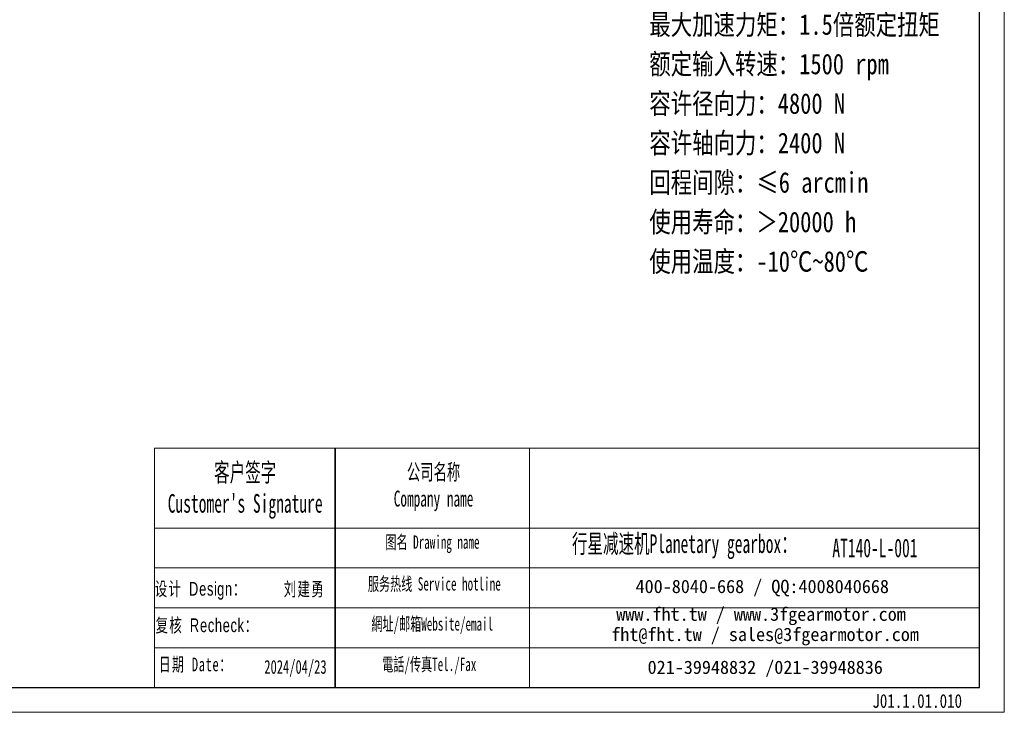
# Model space of a CAD drawing. Header units: millimetres. Extents: x 1481 to 2401, y 182 to 829.
# Tile 3 of 7: x 1971 to 2401, y 182 to 485. Entities that reach past the tile are written whole.
import ezdxf

# ---------------------------------------------------------------- set-up
doc = ezdxf.new("R2010")
doc.units = ezdxf.units.MM
doc.layers.get('0').update_dxf_attribs({"lineweight": 35})
doc.layers.add('6文字层', color=3, linetype='Continuous')
for name, color, linetype, lineweight in [('7标注层', 4, 'Continuous', 18), ('SLD-0', 7, 'Continuous', 18), ('图框_外框线', 7, 'Continuous', 18), ('尺寸线层', 3, 'Continuous', 18)]:
    doc.layers.add(name, color=color, linetype=linetype, lineweight=lineweight)
doc.styles.add('SLDTEXTSTYLE4', font='txt', dxfattribs={"width": 0.611111})
doc.styles.add('标准', font='txt', dxfattribs={"width": 0.667})
doc.styles.add('样式 1', font='txt', dxfattribs={"width": 0.8})

msp = doc.modelspace()

# ---------------------------------------------------------------- linework, layer by layer
msp.add_line((2108.4893, 297.3056), (2108.4893, 192.7378))
at = {"layer": '7标注层', "color": 0}
msp.add_line((2029.6093, 297.3056), (2029.6093, 192.7557), dxfattribs=at)
at = {"layer": '图框_外框线'}
for p, q in [((2029.6093, 297.3056), (2108.4893, 297.3056)), ((2108.4893, 297.3056), (2108.4893, 192.7557)), ((2108.4893, 297.3056), (2390.1136, 297.3056)), ((2193.4772, 297.3056), (2193.4772, 192.7557)), ((2029.6093, 262.4172), (2108.4893, 262.4172)), ((2108.4893, 262.4172), (2390.1136, 262.4172)), ((2029.6093, 244.973), (2390.1136, 244.973)), ((2029.6093, 227.5288), (2390.1136, 227.5288)), ((2029.6093, 210.0847), (2390.1136, 210.0847))]:
    msp.add_line(p, q, dxfattribs=at)
at = {"layer": '图框_外框线', "color": 3}
msp.add_lwpolyline([(1486.1963, 181.8651), (2401.0042, 181.8651), (2401.0042, 828.765), (1486.1963, 828.765)], close=True, dxfattribs=at)
at = {"layer": '图框_外框线', "color": 3, "lineweight": 25}
msp.add_lwpolyline([(1540.6492, 192.7557), (2390.1136, 192.7557), (2390.1136, 817.8745), (1540.6492, 817.8745)], close=True, dxfattribs=at)

# ---------------------------------------------------------------- texts
at = {"layer": '6文字层', "insert": (2343.3415, 189.8297), "char_height": 6, "width": 43.304423, "attachment_point": 1, "style": '样式 1'}
msp.add_mtext('J01.1.01.010', dxfattribs=at)
at = {"layer": 'SLD-0', "color": 1, "attachment_point": 2}
for s, insert, char_height, width, style in [("{\\fSimSun|b1|i0|c134|p2;客户签字\\PCustomer's Signature}", (2069.1852, 290.8511), 8.14062, 101.27015, 'SLDTEXTSTYLE4'), ('{\\fSimSun|b1|i0|c134|p2;公司名称\\PCompany name}', (2151.5223, 290.419), 6.977674, 90.339094, 'SLDTEXTSTYLE4'), ('{\\fSimSun|b1|i0|c134|p2;图名 Drawing name}', (2151.0453, 259.2016), 5.814728, 74.362727, 'SLDTEXTSTYLE4'), ('{\\fSimSun|b1|i0|c134|p2;  \\H1.1667x;行星减速机Planetary gearbox\\fSimSun|b0|i0|c134|p2;：}', (2258.2435, 259.6502), 6.977674, 109.742348, 'SLDTEXTSTYLE4'), ('AT140-L-001', (2344.4496, 257.7975), 8.14062, 59.243198, 'SLDTEXTSTYLE4'), ('{\\fSimSun|b1|i0|c134|p2;服务热线 Service hotline}', (2151.8699, 240.9173), 5.814728, 82.847222, 'SLDTEXTSTYLE4'), ('{\\fSimSun|b0|i0|c134|p2;\\T1.1;设计 \\fArial|b0|i0|c0|p34;Design\\fSimSun|b0|i0|c134|p2;：}', (2049.71, 238.8535), 6, 75.398965, '标准'), ('{\\fSimSun|b0|i0|c134|p2;\\T1.1;刘建勇}', (2095.0359, 238.7296), 6, 31.971711, '标准'), ('{\\fSimSun|b0|i0|c134|p2;\\T1.1;复核 \\fArial|b0|i0|c0|p34;Recheck\\fSimSun|b0|i0|c134|p2;：}', (2052.4777, 222.9285), 6, 71.598911, '标准'), ('{\\fSimSun|b1|i0|c134|p2;網址/邮箱Website/email}', (2150.9645, 223.3985), 5.814728, 86.23616, 'SLDTEXTSTYLE4'), ('{\\T1.1;日期 Date：}', (2047.5155, 205.8107), 6, 31.971711, '标准'), ('{\\fSimSun|b1|i0|c134|p2;電話/传真Tel./Fax}', (2149.6617, 205.743), 5.814728, 87.273328, 'SLDTEXTSTYLE4'), ('2024/04/23', (2091.1712, 204.7333), 6, 31.971711, '标准')]:
    msp.add_mtext(s, dxfattribs=dict(at, insert=insert, char_height=char_height, width=width, style=style))
at = {"layer": 'SLD-0', "color": 1, "char_height": 5.814728, "attachment_point": 2}
for s, insert, width in [('{\\fSimSun|b1|i0|c134|p2;400-8040-668 / QQ:4008040668}', (2295.2051, 239.8063), 169.298199), ('{\\fSimSun|b1|i0|c134|p2;www.fht.tw / www.3fgearmotor.com }', (2294.669, 227.695), 169.488782), ('{\\fSimSun|b1|i0|c134|p2;fht@fht.tw / sales@3fgearmotor.com }', (2296.4411, 218.8407), 169.488782), ('{\\fSimSun|b1|i0|c134|p2;021-39948832 /021-39948836 }', (2296.5019, 204.4717), 129.417507)]:
    msp.add_mtext(s, dxfattribs=dict(at, insert=insert, width=width))
at = {"layer": '尺寸线层', "insert": (2245.829, 538.8559), "char_height": 9.072, "width": 175.244419, "attachment_point": 1, "line_spacing_factor": 1.15057, "style": '标准'}
msp.add_mtext('{\\H0.992063x;\\W0.8;性能参数：\\P减速比：1:1\\P额定输出力矩：360 N.m\\P最大加速力矩：1.5倍额定扭矩\\P额定输入转速：1500 rpm\\P容许径向力：4800 N\\P容许轴向力：2400 N\\P回程间隙：≤6 arcmin\\P使用寿命：＞20000 h\\P使用温度：-10℃~80℃', dxfattribs=at)

doc.saveas('drawing.dxf')
